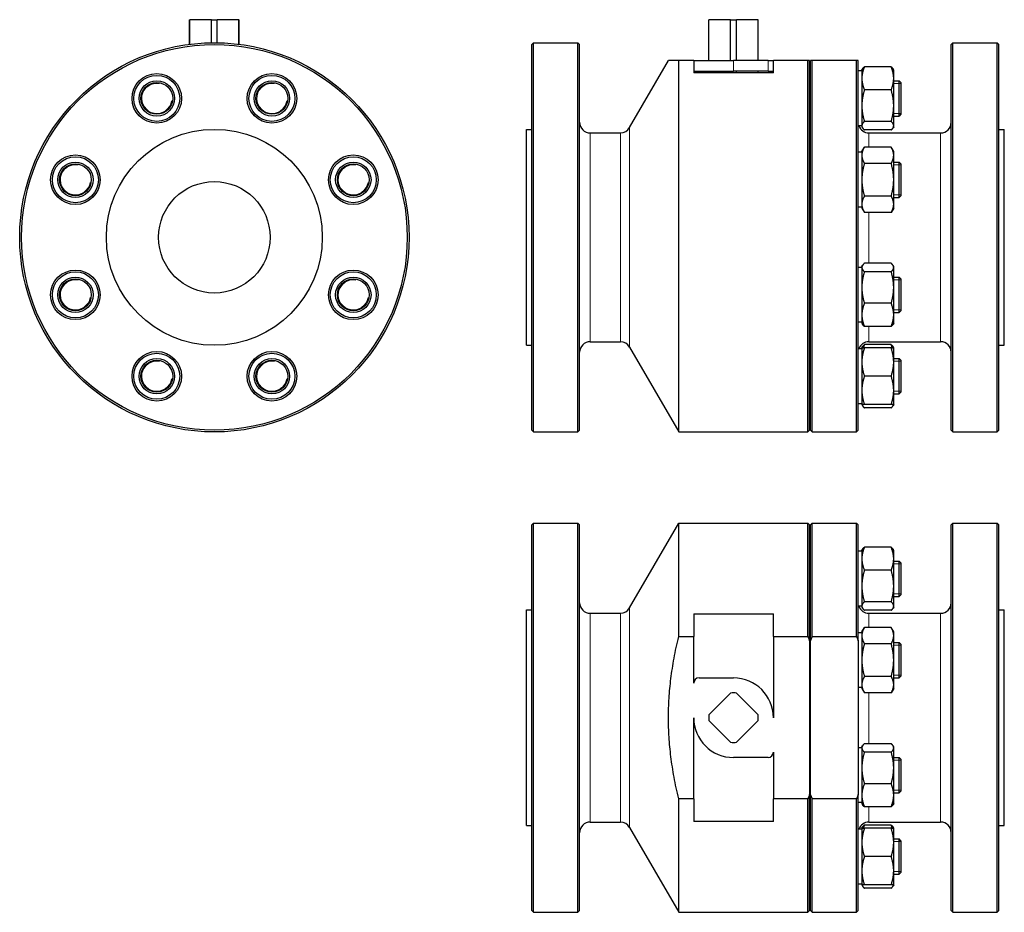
# Model space of a CAD drawing. Header units: millimetres. Extents: x 200 to 756, y 62 to 566.
import ezdxf

# ---------------------------------------------------------------- set-up
doc = ezdxf.new("R2010")
doc.units = ezdxf.units.MM
doc.layers.add('Widoczne (ISO)', color=7, linetype='Continuous', lineweight=25)
doc.layers.add('Widoczne wąskie (ISO)', color=7, linetype='Continuous', lineweight=20)

msp = doc.modelspace()

# ---------------------------------------------------------------- linework, layer by layer
at = {"layer": 'Widoczne (ISO)'}
for p, q in [((295.79, 566.48), (295.88, 566.48)), ((295.79, 552.59), (295.79, 566.48)), ((308.13, 566.48), (295.88, 566.48)), ((295.88, 552.6), (295.88, 566.48)), ((308.13, 566.48), (311.44, 566.48)), ((308.13, 553.47), (308.13, 566.48)), ((323.69, 566.48), (311.44, 566.48)), ((311.44, 553.47), (311.44, 566.48)), ((323.69, 552.6), (323.69, 566.48)), ((323.69, 566.48), (323.79, 566.48)), ((323.79, 552.59), (323.79, 566.48)), ((589.18, 566.48), (589.28, 566.48)), ((589.18, 543.48), (589.18, 566.48)), ((589.28, 543.48), (589.28, 566.48)), ((601.53, 566.48), (589.28, 566.48)), ((601.53, 543.48), (601.53, 566.48)), ((601.53, 566.48), (604.84, 566.48)), ((617.09, 566.48), (604.84, 566.48)), ((604.84, 543.48), (604.84, 566.48)), ((617.09, 566.48), (617.18, 566.48)), ((617.09, 543.48), (617.09, 566.48)), ((617.18, 543.48), (617.18, 566.48)), ((489.18, 552.48), (490.18, 553.48)), ((489.18, 334.48), (489.18, 552.48)), ((490.18, 333.48), (490.18, 553.48)), ((490.18, 553.48), (515.18, 553.48)), ((515.18, 333.48), (515.18, 553.48)), ((516.18, 552.48), (515.18, 553.48)), ((516.18, 334.48), (516.18, 552.48)), ((726.18, 552.48), (727.18, 553.48)), ((726.18, 334.48), (726.18, 552.48)), ((727.18, 333.48), (727.18, 553.48)), ((727.18, 553.48), (752.18, 553.48)), ((752.18, 333.48), (752.18, 553.48)), ((753.18, 552.48), (752.18, 553.48)), ((753.18, 334.48), (753.18, 552.48)), ((544.47, 505.48), (566.41, 543.48)), ((572.18, 333.48), (572.18, 543.48)), ((580.68, 543.48), (572.18, 543.48)), ((580.68, 543.48), (603.18, 543.48)), ((580.68, 543.48), (580.68, 536.48)), ((622.68, 543.48), (603.18, 543.48)), ((622.68, 543.48), (625.68, 543.48)), ((625.68, 536.48), (625.68, 543.48)), ((645.18, 543.48), (625.68, 543.48)), ((645.18, 333.48), (645.18, 543.48)), ((646.18, 334.48), (646.18, 543.48)), ((646.68, 334.48), (646.68, 543.48)), ((647.68, 333.48), (647.68, 543.48)), ((672.68, 543.48), (647.68, 543.48)), ((672.68, 333.48), (672.68, 543.48)), ((673.68, 334.48), (673.68, 543.48)), ((692.26, 539.86), (677.11, 539.86)), ((580.68, 537.48), (603.18, 537.48)), ((625.68, 536.48), (580.68, 536.48)), ((589.18, 536.48), (589.18, 537.48)), ((589.28, 536.48), (589.28, 537.48)), ((601.53, 536.48), (601.53, 537.48)), ((622.68, 537.48), (603.18, 537.48)), ((604.84, 536.48), (604.84, 537.48)), ((617.09, 536.48), (617.09, 537.48)), ((617.18, 536.48), (617.18, 537.48)), ((622.68, 537.48), (625.68, 537.48)), ((675.68, 537.51), (673.68, 537.51)), ((675.68, 538.01), (676.01, 538.58)), ((675.68, 538.01), (675.68, 533.33)), ((693.68, 538.01), (693.36, 538.58)), ((693.68, 533.33), (693.68, 538.01)), ((675.68, 533.33), (675.68, 517.87)), ((693.68, 517.87), (693.68, 533.33)), ((693.68, 532.01), (696.68, 532.01)), ((696.68, 512.01), (696.68, 532.01)), ((697.68, 531.01), (696.68, 532.01)), ((697.68, 531.01), (697.68, 513.01)), ((692.26, 526.8), (677.11, 526.8)), ((675.68, 517.87), (675.68, 506.56)), ((693.68, 506.56), (693.68, 517.87)), ((693.68, 512.01), (696.68, 512.01)), ((697.68, 513.01), (696.68, 512.01)), ((646.18, 508.48), (646.68, 508.48)), ((675.68, 506.51), (673.68, 506.51)), ((675.68, 506.56), (675.68, 506.01)), ((692.26, 508.95), (677.11, 508.95)), ((693.68, 506.01), (693.68, 506.56)), ((486.18, 382.48), (486.18, 504.48)), ((486.18, 504.48), (489.18, 504.48)), ((522.18, 502.48), (539.28, 502.48)), ((675.68, 506.01), (676.01, 505.45)), ((692.26, 504.17), (677.11, 504.17)), ((679.68, 502.48), (720.18, 502.48)), ((693.68, 506.01), (693.36, 505.45)), ((753.18, 504.48), (756.18, 504.48)), ((756.18, 382.48), (756.18, 504.48)), ((675.68, 491.51), (673.68, 491.51)), ((675.68, 492.01), (677.11, 494.49)), ((675.68, 492.01), (675.68, 489.87)), ((675.68, 489.87), (675.68, 476.01)), ((692.26, 494.49), (677.11, 494.49)), ((693.68, 492.01), (692.26, 494.49)), ((693.68, 489.87), (693.68, 492.01)), ((693.68, 476.01), (693.68, 489.87)), ((692.26, 485.25), (677.11, 485.25)), ((693.68, 486.01), (696.68, 486.01)), ((696.68, 466.01), (696.68, 486.01)), ((697.68, 485.01), (696.68, 486.01)), ((697.68, 485.01), (697.68, 467.01)), ((675.68, 476.01), (675.68, 462.16)), ((693.68, 462.16), (693.68, 476.01)), ((675.68, 462.16), (675.68, 460.01)), ((692.26, 466.77), (677.11, 466.77)), ((693.68, 466.01), (696.68, 466.01)), ((693.68, 460.01), (693.68, 462.16)), ((697.68, 467.01), (696.68, 466.01)), ((675.68, 460.51), (673.68, 460.51)), ((675.68, 460.01), (677.11, 457.54)), ((692.26, 457.54), (677.11, 457.54)), ((693.68, 460.01), (692.26, 457.54)), ((692.26, 428.8), (677.11, 428.8)), ((675.68, 426.46), (673.68, 426.46)), ((675.68, 426.96), (676.01, 427.52)), ((675.68, 426.96), (675.68, 426.41)), ((675.68, 426.41), (675.68, 415.1)), ((692.26, 424.02), (677.11, 424.02)), ((693.68, 426.96), (693.36, 427.52)), ((693.68, 426.41), (693.68, 426.96)), ((693.68, 415.1), (693.68, 426.41)), ((693.68, 420.96), (696.68, 420.96)), ((696.68, 400.96), (696.68, 420.96)), ((697.68, 419.96), (696.68, 420.96)), ((697.68, 419.96), (697.68, 401.96)), ((675.68, 415.1), (675.68, 399.64)), ((693.68, 399.64), (693.68, 415.1)), ((692.26, 406.17), (677.11, 406.17)), ((693.68, 400.96), (696.68, 400.96)), ((697.68, 401.96), (696.68, 400.96)), ((675.68, 395.46), (673.68, 395.46)), ((675.68, 399.64), (675.68, 394.96)), ((693.68, 394.96), (693.68, 399.64)), ((675.68, 394.96), (676.01, 394.39)), ((692.26, 393.11), (677.11, 393.11)), ((693.68, 394.96), (693.36, 394.39)), ((522.18, 384.48), (539.28, 384.48)), ((679.68, 384.48), (720.18, 384.48)), ((486.18, 382.48), (489.18, 382.48)), ((544.47, 381.48), (572.18, 333.48)), ((646.18, 378.48), (646.68, 378.48)), ((675.68, 380.45), (673.68, 380.45)), ((675.68, 380.95), (676.01, 381.52)), ((675.68, 380.95), (675.68, 372.95)), ((692.26, 382.8), (677.11, 382.8)), ((692.26, 380.95), (677.11, 380.95)), ((693.68, 380.95), (693.36, 381.52)), ((693.68, 372.95), (693.68, 380.95)), ((753.18, 382.48), (756.18, 382.48)), ((675.68, 372.95), (675.68, 356.95)), ((693.68, 374.95), (696.68, 374.95)), ((693.68, 356.95), (693.68, 372.95)), ((696.68, 354.95), (696.68, 374.95)), ((697.68, 373.95), (696.68, 374.95)), ((697.68, 373.95), (697.68, 355.95)), ((692.26, 364.95), (677.11, 364.95)), ((675.68, 356.95), (675.68, 348.95)), ((693.68, 348.95), (693.68, 356.95)), ((693.68, 354.95), (696.68, 354.95)), ((697.68, 355.95), (696.68, 354.95)), ((675.68, 349.45), (673.68, 349.45)), ((675.68, 348.95), (676.01, 348.39)), ((692.26, 348.95), (677.11, 348.95)), ((692.26, 347.11), (677.11, 347.11)), ((693.68, 348.95), (693.36, 348.39)), ((489.18, 334.48), (490.18, 333.48)), ((516.18, 334.48), (515.18, 333.48)), ((646.18, 334.48), (645.18, 333.48)), ((646.68, 334.48), (647.68, 333.48)), ((673.68, 334.48), (672.68, 333.48)), ((726.18, 334.48), (727.18, 333.48)), ((753.18, 334.48), (752.18, 333.48)), ((490.18, 333.48), (515.18, 333.48)), ((572.18, 333.48), (645.18, 333.48)), ((647.68, 333.48), (672.68, 333.48)), ((727.18, 333.48), (752.18, 333.48)), ((489.18, 280.96), (490.18, 281.96)), ((489.18, 62.96), (489.18, 280.96)), ((490.18, 61.96), (490.18, 281.96)), ((490.18, 281.96), (515.18, 281.96)), ((515.18, 61.96), (515.18, 281.96)), ((516.18, 280.96), (515.18, 281.96)), ((516.18, 62.96), (516.18, 280.96)), ((544.47, 233.96), (572.18, 281.96)), ((572.18, 217.78), (572.18, 281.96)), ((572.18, 281.96), (645.18, 281.96)), ((645.18, 217.78), (645.18, 281.96)), ((646.18, 280.96), (645.18, 281.96)), ((646.18, 215.33), (646.18, 280.96)), ((646.68, 280.96), (647.68, 281.96)), ((646.68, 215.33), (646.68, 280.96)), ((647.68, 217.78), (647.68, 281.96)), ((647.68, 281.96), (672.68, 281.96)), ((672.68, 217.78), (672.68, 281.96)), ((673.68, 280.96), (672.68, 281.96)), ((673.68, 215.33), (673.68, 280.96)), ((726.18, 280.96), (727.18, 281.96)), ((726.18, 62.96), (726.18, 280.96)), ((727.18, 61.96), (727.18, 281.96)), ((727.18, 281.96), (752.18, 281.96)), ((752.18, 61.96), (752.18, 281.96)), ((753.18, 280.96), (752.18, 281.96)), ((753.18, 62.96), (753.18, 280.96)), ((692.26, 268.33), (677.11, 268.33)), ((675.68, 265.99), (673.68, 265.99)), ((675.68, 266.49), (676.01, 267.05)), ((675.68, 266.49), (675.68, 261.8)), ((675.68, 261.8), (675.68, 246.34)), ((693.68, 266.49), (693.36, 267.05)), ((693.68, 261.8), (693.68, 266.49)), ((693.68, 246.34), (693.68, 261.8)), ((693.68, 260.49), (696.68, 260.49)), ((696.68, 240.49), (696.68, 260.49)), ((697.68, 259.49), (696.68, 260.49)), ((697.68, 259.49), (697.68, 241.49)), ((692.26, 255.27), (677.11, 255.27)), ((675.68, 246.34), (675.68, 235.03)), ((693.68, 235.03), (693.68, 246.34)), ((693.68, 240.49), (696.68, 240.49)), ((697.68, 241.49), (696.68, 240.49)), ((646.18, 236.96), (646.68, 236.96)), ((675.68, 234.99), (673.68, 234.99)), ((675.68, 235.03), (675.68, 234.49)), ((675.68, 234.49), (676.01, 233.92)), ((692.26, 237.42), (677.11, 237.42)), ((693.68, 234.49), (693.36, 233.92)), ((693.68, 234.49), (693.68, 235.03)), ((486.18, 110.96), (486.18, 232.96)), ((486.18, 232.96), (489.18, 232.96)), ((522.18, 230.96), (539.28, 230.96)), ((580.68, 230.7), (580.68, 217.78)), ((580.68, 230.7), (625.68, 230.7)), ((625.68, 217.78), (625.68, 230.7)), ((692.26, 232.64), (677.11, 232.64)), ((679.68, 230.96), (720.18, 230.96)), ((753.18, 232.96), (756.18, 232.96)), ((756.18, 110.96), (756.18, 232.96)), ((675.68, 220.48), (677.11, 222.96)), ((692.26, 222.96), (677.11, 222.96)), ((693.68, 220.48), (692.26, 222.96)), ((572.18, 217.78), (580.68, 217.78)), ((580.68, 191.46), (580.68, 217.78)), ((625.68, 217.78), (625.68, 171.96)), ((625.68, 217.78), (645.18, 217.78)), ((647.68, 217.78), (672.68, 217.78)), ((675.68, 219.98), (673.68, 219.98)), ((675.68, 220.48), (675.68, 218.34)), ((675.68, 218.34), (675.68, 204.48)), ((693.68, 218.34), (693.68, 220.48)), ((693.68, 204.48), (693.68, 218.34)), ((646.18, 215.33), (646.18, 128.58)), ((646.68, 128.58), (646.68, 215.33)), ((673.68, 215.33), (673.68, 128.58)), ((692.26, 213.72), (677.11, 213.72)), ((693.68, 214.48), (696.68, 214.48)), ((696.68, 194.48), (696.68, 214.48)), ((697.68, 213.48), (696.68, 214.48)), ((697.68, 213.48), (697.68, 195.48)), ((675.68, 204.48), (675.68, 190.63)), ((693.68, 190.63), (693.68, 204.48)), ((692.26, 195.25), (677.11, 195.25)), ((697.68, 195.48), (696.68, 194.48)), ((583.68, 194.46), (603.18, 194.46)), ((675.68, 190.63), (675.68, 188.48)), ((693.68, 194.48), (696.68, 194.48)), ((693.68, 188.48), (693.68, 190.63)), ((589.28, 173.61), (601.53, 185.86)), ((604.84, 185.86), (617.09, 173.61)), ((675.68, 188.98), (673.68, 188.98)), ((675.68, 188.48), (677.11, 186.01)), ((692.26, 186.01), (677.11, 186.01)), ((693.68, 188.48), (692.26, 186.01)), ((580.68, 126.13), (580.68, 171.96)), ((601.53, 158.05), (589.28, 170.3)), ((617.09, 170.3), (604.84, 158.05)), ((675.68, 155.43), (676.01, 155.99)), ((692.26, 157.27), (677.11, 157.27)), ((693.68, 155.43), (693.36, 155.99)), ((625.68, 152.46), (625.68, 126.13)), ((675.68, 154.93), (673.68, 154.93)), ((675.68, 155.43), (675.68, 154.88)), ((675.68, 154.88), (675.68, 143.57)), ((692.26, 152.49), (677.11, 152.49)), ((693.68, 154.88), (693.68, 155.43)), ((693.68, 143.57), (693.68, 154.88)), ((622.68, 149.46), (603.18, 149.46)), ((693.68, 149.43), (696.68, 149.43)), ((696.68, 129.43), (696.68, 149.43)), ((697.68, 148.43), (696.68, 149.43)), ((697.68, 148.43), (697.68, 130.43)), ((675.68, 143.57), (675.68, 128.11)), ((693.68, 128.11), (693.68, 143.57)), ((692.26, 134.65), (677.11, 134.65)), ((646.18, 62.96), (646.18, 128.58)), ((646.68, 62.96), (646.68, 128.58)), ((673.68, 62.96), (673.68, 128.58)), ((675.68, 128.11), (675.68, 123.43)), ((693.68, 129.43), (696.68, 129.43)), ((693.68, 123.43), (693.68, 128.11)), ((697.68, 130.43), (696.68, 129.43)), ((580.68, 126.13), (572.18, 126.13)), ((572.18, 61.96), (572.18, 126.13)), ((580.68, 126.13), (580.68, 113.21)), ((625.68, 113.21), (625.68, 126.13)), ((645.18, 126.13), (625.68, 126.13)), ((645.18, 61.96), (645.18, 126.13)), ((672.68, 126.13), (647.68, 126.13)), ((647.68, 61.96), (647.68, 126.13)), ((672.68, 61.96), (672.68, 126.13)), ((675.68, 123.93), (673.68, 123.93)), ((675.68, 123.43), (676.01, 122.86)), ((693.68, 123.43), (693.36, 122.86)), ((692.26, 121.58), (677.11, 121.58)), ((522.18, 112.96), (539.28, 112.96)), ((625.68, 113.21), (580.68, 113.21)), ((679.68, 112.96), (720.18, 112.96)), ((486.18, 110.96), (489.18, 110.96)), ((544.47, 109.96), (572.18, 61.96)), ((646.18, 106.96), (646.68, 106.96)), ((675.68, 108.93), (673.68, 108.93)), ((675.68, 109.43), (676.01, 109.99)), ((675.68, 109.43), (675.68, 101.43)), ((692.26, 111.27), (677.11, 111.27)), ((692.26, 109.43), (677.11, 109.43)), ((693.68, 109.43), (693.36, 109.99)), ((693.68, 101.43), (693.68, 109.43)), ((753.18, 110.96), (756.18, 110.96)), ((675.68, 101.43), (675.68, 85.43)), ((693.68, 103.43), (696.68, 103.43)), ((693.68, 85.43), (693.68, 101.43)), ((696.68, 83.43), (696.68, 103.43)), ((697.68, 102.43), (696.68, 103.43)), ((697.68, 102.43), (697.68, 84.43)), ((692.26, 93.43), (677.11, 93.43)), ((675.68, 85.43), (675.68, 77.43)), ((693.68, 77.43), (693.68, 85.43)), ((697.68, 84.43), (696.68, 83.43)), ((675.68, 77.93), (673.68, 77.93)), ((693.68, 83.43), (696.68, 83.43)), ((675.68, 77.43), (676.01, 76.86)), ((692.26, 77.43), (677.11, 77.43)), ((692.26, 75.58), (677.11, 75.58)), ((693.68, 77.43), (693.36, 76.86)), ((489.18, 62.96), (490.18, 61.96)), ((490.18, 61.96), (515.18, 61.96)), ((516.18, 62.96), (515.18, 61.96)), ((572.18, 61.96), (645.18, 61.96)), ((646.18, 62.96), (645.18, 61.96)), ((646.68, 62.96), (647.68, 61.96)), ((647.68, 61.96), (672.68, 61.96)), ((673.68, 62.96), (672.68, 61.96)), ((726.18, 62.96), (727.18, 61.96)), ((727.18, 61.96), (752.18, 61.96)), ((753.18, 62.96), (752.18, 61.96))]:
    msp.add_line(p, q, dxfattribs=at)
for centre, radius in [((309.79, 443.48), 110), ((309.79, 443.48), 109), ((277.26, 522.01), 14), ((277.26, 522.01), 13), ((342.31, 522.01), 14), ((342.31, 522.01), 13), ((277.26, 522.01), 10), ((277.26, 522.01), 9), ((342.31, 522.01), 10), ((342.31, 522.01), 9), ((309.79, 443.48), 61), ((231.26, 476.01), 14), ((388.31, 476.01), 14), ((231.26, 476.01), 13), ((231.26, 476.01), 10), ((231.26, 476.01), 9), ((388.31, 476.01), 13), ((388.31, 476.01), 10), ((388.31, 476.01), 9), ((309.79, 443.48), 31.5), ((231.26, 410.96), 14), ((231.26, 410.96), 13), ((388.31, 410.96), 14), ((388.31, 410.96), 13), ((231.26, 410.96), 10), ((231.26, 410.96), 9), ((388.31, 410.96), 10), ((388.31, 410.96), 9), ((277.26, 364.95), 14), ((342.31, 364.95), 14), ((277.26, 364.95), 13), ((277.26, 364.95), 10), ((277.26, 364.95), 9), ((342.31, 364.95), 13), ((342.31, 364.95), 10), ((342.31, 364.95), 9)]:
    msp.add_circle(centre, radius, dxfattribs=at)
for centre, radius, start, end in [((522.18, 508.48), 6, 180, 270), ((679.68, 508.48), 6, 199.1701, 270), ((720.18, 508.48), 6, 270, 0), ((539.28, 508.48), 6, 270, 330), ((522.18, 378.48), 6, 90, 180), ((539.28, 378.48), 6, 30, 90), ((679.68, 378.48), 6, 90, 160.8299), ((720.18, 378.48), 6, 0, 90), ((522.18, 236.96), 6, 180, 270), ((539.28, 236.96), 6, 270, 330), ((679.68, 236.96), 6, 199.1701, 270), ((720.18, 236.96), 6, 270, 0), ((583.68, 191.46), 3, 90, 180), ((603.18, 171.96), 22.5, 0, 90), ((603.18, 171.96), 14, 83.2132, 96.7868), ((603.18, 171.96), 14, 173.2132, 186.7868), ((603.18, 171.96), 14, 353.2132, 6.7868), ((603.18, 171.96), 22.5, 180, 270), ((603.18, 171.96), 14, 263.2132, 276.7868), ((622.68, 152.46), 3, 270, 0), ((522.18, 106.96), 6, 90, 180), ((539.28, 106.96), 6, 30, 90), ((679.68, 106.96), 6, 90, 160.8299), ((720.18, 106.96), 6, 0, 90)]:
    msp.add_arc(centre, radius, start, end, dxfattribs=at)
for points, weights in [([(572.18, 543.48), (566.41, 543.48), (566.41, 543.48)], [1, 1.05, 1.05]), ([(646.18, 543.48), (645.7, 543.48), (645.18, 543.48)], [1, 1.0000628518, 1]), ([(647.68, 543.48), (647.17, 543.48), (646.68, 543.48)], [1, 1.0000628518, 1]), ([(673.68, 543.48), (673.2, 543.48), (672.68, 543.48)], [1, 1.0000628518, 1]), ([(677.11, 539.86), (675.68, 536.36), (675.68, 533.33)], [1, 1.0379548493, 1]), ([(676.01, 538.58), (676.36, 539.18), (677.11, 539.86)], [1.01895290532, 1.01965956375, 1]), ([(693.68, 533.33), (693.68, 536.36), (692.26, 539.86)], [1, 1.0379548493, 1]), ([(692.26, 539.86), (693.01, 539.18), (693.36, 538.58)], [1, 1.01965956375, 1.01895290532]), ([(675.68, 533.33), (675.68, 530.3), (677.11, 526.8)], [1, 1.0379548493, 1]), ([(692.26, 526.8), (693.68, 530.3), (693.68, 533.33)], [1, 1.0379548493, 1]), ([(677.11, 526.8), (675.68, 522.01), (675.68, 517.87)], [1, 1.0379548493, 1]), ([(693.68, 517.87), (693.68, 522.01), (692.26, 526.8)], [1, 1.0379548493, 1]), ([(675.68, 517.87), (675.68, 513.73), (677.11, 508.95)], [1, 1.0379548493, 1]), ([(692.26, 508.95), (693.68, 513.73), (693.68, 517.87)], [1, 1.0379548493, 1]), ([(677.11, 508.95), (675.68, 507.67), (675.68, 506.56)], [1, 1.0379548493, 1]), ([(675.68, 506.56), (675.68, 505.45), (677.11, 504.17)], [1, 1.0379548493, 1]), ([(693.68, 506.56), (693.68, 507.67), (692.26, 508.95)], [1, 1.0379548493, 1]), ([(692.26, 504.17), (693.68, 505.45), (693.68, 506.56)], [1, 1.0379548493, 1]), ([(677.11, 494.49), (675.68, 492.01), (675.68, 489.87)], [1, 1.0379548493, 1]), ([(675.68, 489.87), (675.68, 487.72), (677.11, 485.25)], [1, 1.0379548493, 1]), ([(693.68, 489.87), (693.68, 492.01), (692.26, 494.49)], [1, 1.0379548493, 1]), ([(692.26, 485.25), (693.68, 487.72), (693.68, 489.87)], [1, 1.0379548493, 1]), ([(677.11, 485.25), (675.68, 480.3), (675.68, 476.01)], [1, 1.0379548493, 1]), ([(693.68, 476.01), (693.68, 480.3), (692.26, 485.25)], [1, 1.0379548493, 1]), ([(675.68, 476.01), (675.68, 471.72), (677.11, 466.77)], [1, 1.0379548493, 1]), ([(692.26, 466.77), (693.68, 471.72), (693.68, 476.01)], [1, 1.0379548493, 1]), ([(677.11, 466.77), (675.68, 464.3), (675.68, 462.16)], [1, 1.0379548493, 1]), ([(675.68, 462.16), (675.68, 460.01), (677.11, 457.54)], [1, 1.0379548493, 1]), ([(693.68, 462.16), (693.68, 464.3), (692.26, 466.77)], [1, 1.0379548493, 1]), ([(692.26, 457.54), (693.68, 460.01), (693.68, 462.16)], [1, 1.0379548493, 1]), ([(677.11, 428.8), (675.68, 427.52), (675.68, 426.41)], [1, 1.0379548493, 1]), ([(693.68, 426.41), (693.68, 427.52), (692.26, 428.8)], [1, 1.0379548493, 1]), ([(675.68, 426.41), (675.68, 425.3), (677.11, 424.02)], [1, 1.0379548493, 1]), ([(677.11, 424.02), (675.68, 419.24), (675.68, 415.1)], [1, 1.0379548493, 1]), ([(692.26, 424.02), (693.68, 425.3), (693.68, 426.41)], [1, 1.0379548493, 1]), ([(693.68, 415.1), (693.68, 419.24), (692.26, 424.02)], [1, 1.0379548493, 1]), ([(675.68, 415.1), (675.68, 410.96), (677.11, 406.17)], [1, 1.0379548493, 1]), ([(692.26, 406.17), (693.68, 410.96), (693.68, 415.1)], [1, 1.0379548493, 1]), ([(677.11, 406.17), (675.68, 402.67), (675.68, 399.64)], [1, 1.0379548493, 1]), ([(693.68, 399.64), (693.68, 402.67), (692.26, 406.17)], [1, 1.0379548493, 1]), ([(675.68, 399.64), (675.68, 396.61), (677.11, 393.11)], [1, 1.0379548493, 1]), ([(692.26, 393.11), (693.68, 396.61), (693.68, 399.64)], [1, 1.0379548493, 1]), ([(677.11, 393.11), (676.36, 393.79), (676.01, 394.39)], [1, 1.01965956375, 1.01895290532]), ([(693.36, 394.39), (693.01, 393.79), (692.26, 393.11)], [1.01895290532, 1.01965956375, 1]), ([(675.68, 380.95), (675.68, 380.95), (677.11, 380.95)], [1, 1.0379548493, 1]), ([(677.11, 380.95), (675.68, 376.67), (675.68, 372.95)], [1, 1.0379548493, 1]), ([(676.01, 381.52), (676.36, 382.12), (677.11, 382.8)], [1.01895290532, 1.01965956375, 1]), ([(677.11, 382.8), (676.72, 381.85), (676.45, 380.95)], [1, 1.01005189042, 1.01477953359]), ([(692.92, 380.95), (692.64, 381.85), (692.26, 382.8)], [1.01477953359, 1.01005189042, 1]), ([(692.26, 382.8), (693.01, 382.12), (693.36, 381.52)], [1, 1.01965956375, 1.01895290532]), ([(692.26, 380.95), (693.68, 380.95), (693.68, 380.95)], [1, 1.0379548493, 1]), ([(693.68, 372.95), (693.68, 376.67), (692.26, 380.95)], [1, 1.0379548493, 1]), ([(675.68, 372.95), (675.68, 369.24), (677.11, 364.95)], [1, 1.0379548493, 1]), ([(692.26, 364.95), (693.68, 369.24), (693.68, 372.95)], [1, 1.0379548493, 1]), ([(677.11, 364.95), (675.68, 360.67), (675.68, 356.95)], [1, 1.0379548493, 1]), ([(693.68, 356.95), (693.68, 360.67), (692.26, 364.95)], [1, 1.0379548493, 1]), ([(675.68, 356.95), (675.68, 353.24), (677.11, 348.95)], [1, 1.0379548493, 1]), ([(692.26, 348.95), (693.68, 353.24), (693.68, 356.95)], [1, 1.0379548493, 1]), ([(677.11, 348.95), (675.68, 348.95), (675.68, 348.95)], [1, 1.0379548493, 1]), ([(675.76, 348.95), (676.01, 348.09), (677.11, 347.11)], [1.01375847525, 1.02892942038, 1]), ([(693.68, 348.95), (693.68, 348.95), (692.26, 348.95)], [1, 1.0379548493, 1]), ([(692.26, 347.11), (693.35, 348.09), (693.6, 348.95)], [1, 1.02892942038, 1.01375847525]), ([(677.11, 268.33), (675.68, 264.83), (675.68, 261.8)], [1, 1.0379548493, 1]), ([(676.01, 267.05), (676.36, 267.66), (677.11, 268.33)], [1.01895290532, 1.01965956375, 1]), ([(693.68, 261.8), (693.68, 264.83), (692.26, 268.33)], [1, 1.0379548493, 1]), ([(692.26, 268.33), (693.01, 267.66), (693.36, 267.05)], [1, 1.01965956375, 1.01895290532]), ([(675.68, 261.8), (675.68, 258.77), (677.11, 255.27)], [1, 1.0379548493, 1]), ([(692.26, 255.27), (693.68, 258.77), (693.68, 261.8)], [1, 1.0379548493, 1]), ([(677.11, 255.27), (675.68, 250.49), (675.68, 246.34)], [1, 1.0379548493, 1]), ([(693.68, 246.34), (693.68, 250.49), (692.26, 255.27)], [1, 1.0379548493, 1]), ([(675.68, 246.34), (675.68, 242.2), (677.11, 237.42)], [1, 1.0379548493, 1]), ([(692.26, 237.42), (693.68, 242.2), (693.68, 246.34)], [1, 1.0379548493, 1]), ([(677.11, 237.42), (675.68, 236.14), (675.68, 235.03)], [1, 1.0379548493, 1]), ([(675.68, 235.03), (675.68, 233.92), (677.11, 232.64)], [1, 1.0379548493, 1]), ([(693.68, 235.03), (693.68, 236.14), (692.26, 237.42)], [1, 1.0379548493, 1]), ([(692.26, 232.64), (693.68, 233.92), (693.68, 235.03)], [1, 1.0379548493, 1]), ([(677.11, 222.96), (675.68, 220.48), (675.68, 218.34)], [1, 1.0379548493, 1]), ([(693.68, 218.34), (693.68, 220.48), (692.26, 222.96)], [1, 1.0379548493, 1]), ([(572.18, 126.13), (561.16, 171.96), (572.18, 217.78)], [1, 1.1, 1]), ([(645.18, 217.78), (645.7, 216.55), (646.18, 215.33)], [1, 1.0000628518, 1]), ([(646.68, 215.33), (647.17, 216.55), (647.68, 217.78)], [1, 1.0000628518, 1]), ([(672.68, 217.78), (673.2, 216.55), (673.68, 215.33)], [1, 1.0000628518, 1]), ([(675.68, 218.34), (675.68, 216.2), (677.11, 213.72)], [1, 1.0379548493, 1]), ([(692.26, 213.72), (693.68, 216.2), (693.68, 218.34)], [1, 1.0379548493, 1]), ([(677.11, 213.72), (675.68, 208.77), (675.68, 204.48)], [1, 1.0379548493, 1]), ([(693.68, 204.48), (693.68, 208.77), (692.26, 213.72)], [1, 1.0379548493, 1]), ([(675.68, 204.48), (675.68, 200.2), (677.11, 195.25)], [1, 1.0379548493, 1]), ([(692.26, 195.25), (693.68, 200.2), (693.68, 204.48)], [1, 1.0379548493, 1]), ([(677.11, 195.25), (675.68, 192.77), (675.68, 190.63)], [1, 1.0379548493, 1]), ([(693.68, 190.63), (693.68, 192.77), (692.26, 195.25)], [1, 1.0379548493, 1]), ([(675.68, 190.63), (675.68, 188.48), (677.11, 186.01)], [1, 1.0379548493, 1]), ([(692.26, 186.01), (693.68, 188.48), (693.68, 190.63)], [1, 1.0379548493, 1]), ([(677.11, 157.27), (675.68, 155.99), (675.68, 154.88)], [1, 1.0379548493, 1]), ([(693.68, 154.88), (693.68, 155.99), (692.26, 157.27)], [1, 1.0379548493, 1]), ([(675.68, 154.88), (675.68, 153.77), (677.11, 152.49)], [1, 1.0379548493, 1]), ([(677.11, 152.49), (675.68, 147.71), (675.68, 143.57)], [1, 1.0379548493, 1]), ([(692.26, 152.49), (693.68, 153.77), (693.68, 154.88)], [1, 1.0379548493, 1]), ([(693.68, 143.57), (693.68, 147.71), (692.26, 152.49)], [1, 1.0379548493, 1]), ([(675.68, 143.57), (675.68, 139.43), (677.11, 134.65)], [1, 1.0379548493, 1]), ([(692.26, 134.65), (693.68, 139.43), (693.68, 143.57)], [1, 1.0379548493, 1]), ([(677.11, 134.65), (675.68, 131.15), (675.68, 128.11)], [1, 1.0379548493, 1]), ([(693.68, 128.11), (693.68, 131.15), (692.26, 134.65)], [1, 1.0379548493, 1]), ([(646.18, 128.58), (645.7, 127.36), (645.18, 126.13)], [1, 1.0000628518, 1]), ([(647.68, 126.13), (647.17, 127.36), (646.68, 128.58)], [1, 1.0000628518, 1]), ([(673.68, 128.58), (673.2, 127.36), (672.68, 126.13)], [1, 1.0000628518, 1]), ([(675.68, 128.11), (675.68, 125.08), (677.11, 121.58)], [1, 1.0379548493, 1]), ([(692.26, 121.58), (693.68, 125.08), (693.68, 128.11)], [1, 1.0379548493, 1]), ([(677.11, 121.58), (676.36, 122.26), (676.01, 122.86)], [1, 1.01965956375, 1.01895290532]), ([(693.36, 122.86), (693.01, 122.26), (692.26, 121.58)], [1.01895290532, 1.01965956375, 1]), ([(675.68, 109.43), (675.68, 109.43), (677.11, 109.43)], [1, 1.0379548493, 1]), ([(677.11, 109.43), (675.68, 105.14), (675.68, 101.43)], [1, 1.0379548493, 1]), ([(676.01, 109.99), (676.36, 110.6), (677.11, 111.27)], [1.01895290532, 1.01965956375, 1]), ([(677.11, 111.27), (676.72, 110.32), (676.45, 109.43)], [1, 1.01005189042, 1.01477953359]), ([(692.92, 109.43), (692.64, 110.32), (692.26, 111.27)], [1.01477953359, 1.01005189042, 1]), ([(692.26, 111.27), (693.01, 110.6), (693.36, 109.99)], [1, 1.01965956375, 1.01895290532]), ([(692.26, 109.43), (693.68, 109.43), (693.68, 109.43)], [1, 1.0379548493, 1]), ([(693.68, 101.43), (693.68, 105.14), (692.26, 109.43)], [1, 1.0379548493, 1]), ([(675.68, 101.43), (675.68, 97.71), (677.11, 93.43)], [1, 1.0379548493, 1]), ([(692.26, 93.43), (693.68, 97.71), (693.68, 101.43)], [1, 1.0379548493, 1]), ([(677.11, 93.43), (675.68, 89.14), (675.68, 85.43)], [1, 1.0379548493, 1]), ([(693.68, 85.43), (693.68, 89.14), (692.26, 93.43)], [1, 1.0379548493, 1]), ([(675.68, 85.43), (675.68, 81.71), (677.11, 77.43)], [1, 1.0379548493, 1]), ([(692.26, 77.43), (693.68, 81.71), (693.68, 85.43)], [1, 1.0379548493, 1]), ([(677.11, 77.43), (675.68, 77.43), (675.68, 77.43)], [1, 1.0379548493, 1]), ([(675.76, 77.43), (676.01, 76.57), (677.11, 75.58)], [1.01375847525, 1.02892942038, 1]), ([(693.68, 77.43), (693.68, 77.43), (692.26, 77.43)], [1, 1.0379548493, 1]), ([(692.26, 75.58), (693.35, 76.57), (693.6, 77.43)], [1, 1.02892942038, 1.01375847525])]:
    msp.add_rational_spline(points, weights, degree=2, dxfattribs=at)
at = {"layer": 'Widoczne wąskie (ISO)'}
for p, q in [((603.18, 537.48), (603.18, 543.48)), ((622.68, 537.48), (622.68, 543.48)), ((697.68, 530.51), (693.68, 530.51)), ((693.68, 513.51), (697.68, 513.51)), ((522.18, 384.48), (522.18, 502.48)), ((539.28, 384.48), (539.28, 502.48)), ((544.47, 381.48), (544.47, 505.48)), ((679.68, 494.49), (679.68, 502.48)), ((720.18, 384.48), (720.18, 502.48)), ((697.68, 484.51), (693.68, 484.51)), ((693.68, 467.51), (697.68, 467.51)), ((679.68, 428.8), (679.68, 457.54)), ((697.68, 419.46), (693.68, 419.46)), ((693.68, 402.46), (697.68, 402.46)), ((679.68, 384.48), (679.68, 393.11)), ((697.68, 373.45), (693.68, 373.45)), ((693.68, 356.45), (697.68, 356.45)), ((697.68, 258.99), (693.68, 258.99)), ((693.68, 241.98), (697.68, 241.98)), ((544.47, 109.96), (544.47, 233.96)), ((522.18, 112.96), (522.18, 230.96)), ((539.28, 112.96), (539.28, 230.96)), ((679.68, 222.96), (679.68, 230.96)), ((720.18, 112.96), (720.18, 230.96)), ((697.68, 212.98), (693.68, 212.98)), ((693.68, 195.98), (697.68, 195.98)), ((679.68, 157.27), (679.68, 186.01)), ((697.68, 147.93), (693.68, 147.93)), ((693.68, 130.93), (697.68, 130.93)), ((679.68, 112.96), (679.68, 121.58)), ((697.68, 101.93), (693.68, 101.93)), ((693.68, 84.93), (697.68, 84.93))]:
    msp.add_line(p, q, dxfattribs=at)
for centre in [(277.26, 522.01), (342.31, 522.01), (231.26, 476.01), (388.31, 476.01), (231.26, 410.96), (388.31, 410.96), (277.26, 364.95), (342.31, 364.95)]:
    msp.add_arc(centre, 8.5, 80, 350, dxfattribs=at)

doc.saveas('drawing.dxf')
